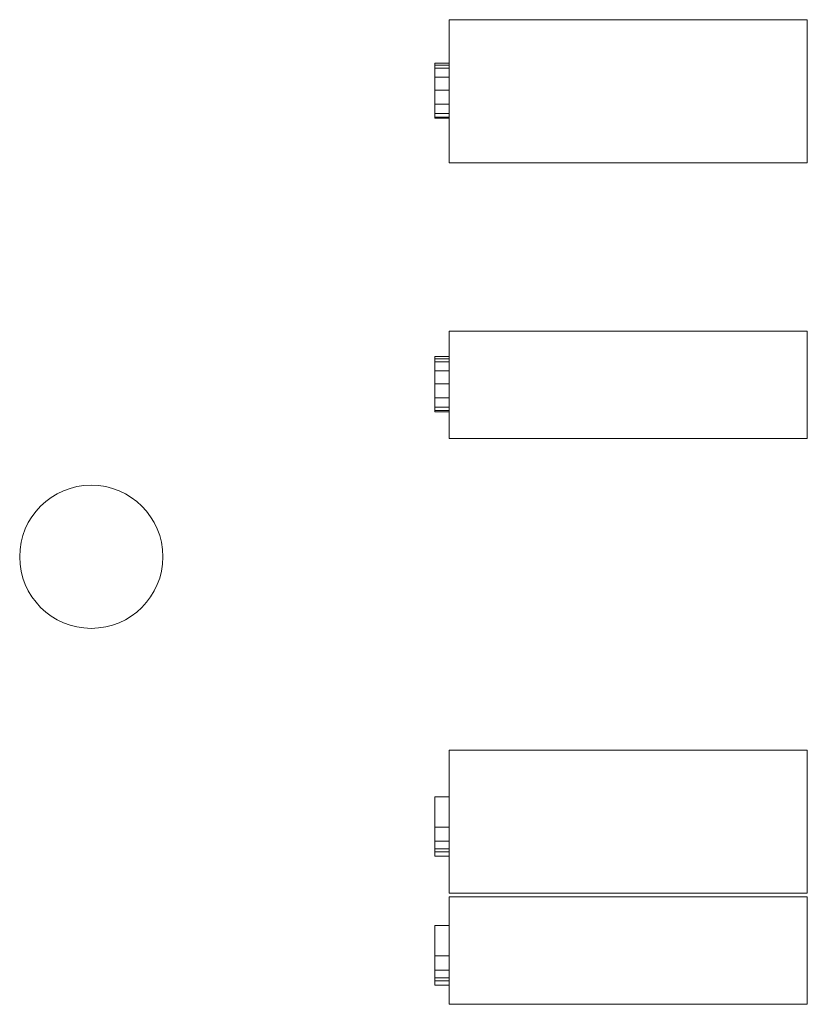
# Model space of a CAD drawing. Header units: millimetres. Extents: x -335 to -225, y -173 to -36.
import ezdxf

# ---------------------------------------------------------------- set-up
doc = ezdxf.new("R2010")
doc.units = ezdxf.units.MM

# ---------------------------------------------------------------- blocks, each defined once
blk = doc.blocks.new('RSen_55_ME_FB_fan coils ducted - 4 pipes_jaga - babw0_05505522-bf-4-20 - concealed wall mounted - 4-pipe_jaga_briza 22_lxhxd 550x545x222 mm-279900-top')
at = {"lineweight": 18}
for p, q in [((-225, -36), (-275, -36)), ((-275, -46), (-275, -36)), ((-225, -36), (-225, -46)), ((-277, -42.36), (-277, -42.05)), ((-277, -42.05), (-275, -42.05)), ((-277, -42.78), (-277, -42.36)), ((-275, -42.36), (-277, -42.36)), ((-277, -44.03), (-277, -42.78)), ((-275, -42.78), (-277, -42.78)), ((-277, -45.86), (-277, -44.03)), ((-275, -44.03), (-277, -44.03)), ((-277, -47.8), (-277, -45.86)), ((-275, -45.86), (-277, -45.86)), ((-275, -56), (-275, -46)), ((-225, -46), (-225, -56)), ((-277, -49.1), (-277, -47.8)), ((-275, -47.8), (-277, -47.8)), ((-277, -49.59), (-277, -49.1)), ((-275, -49.1), (-277, -49.1)), ((-277, -49.74), (-277, -49.59)), ((-275, -49.59), (-277, -49.59)), ((-275, -49.74), (-277, -49.74)), ((-275, -56), (-225, -56)), ((-225, -79.5), (-275, -79.5)), ((-275, -87), (-275, -79.5)), ((-225, -79.5), (-225, -87)), ((-277, -83.36), (-277, -83.05)), ((-277, -83.05), (-275, -83.05)), ((-277, -83.78), (-277, -83.36)), ((-275, -83.36), (-277, -83.36)), ((-277, -85.03), (-277, -83.78)), ((-275, -83.78), (-277, -83.78)), ((-277, -86.86), (-277, -85.03)), ((-275, -85.03), (-277, -85.03)), ((-277, -88.8), (-277, -86.86)), ((-275, -86.86), (-277, -86.86)), ((-275, -94.5), (-275, -87)), ((-225, -87), (-225, -94.5)), ((-277, -90.1), (-277, -88.8)), ((-275, -88.8), (-277, -88.8)), ((-277, -90.59), (-277, -90.1)), ((-275, -90.1), (-277, -90.1)), ((-277, -90.74), (-277, -90.59)), ((-275, -90.59), (-277, -90.59)), ((-275, -90.74), (-277, -90.74)), ((-275, -94.5), (-225, -94.5)), ((-225, -138), (-275, -138)), ((-275, -148), (-275, -138)), ((-225, -138), (-225, -148)), ((-277, -148.75), (-277, -144.51)), ((-275, -144.51), (-277, -144.51)), ((-275, -158), (-275, -148)), ((-225, -148), (-225, -158)), ((-277, -150.72), (-277, -148.75)), ((-275, -148.75), (-277, -148.75)), ((-277, -151.8), (-277, -150.72)), ((-275, -150.72), (-277, -150.72)), ((-277, -152.2), (-277, -151.8)), ((-275, -151.8), (-277, -151.8)), ((-277, -152.81), (-277, -152.2)), ((-275, -152.2), (-277, -152.2)), ((-275, -152.81), (-277, -152.81)), ((-275, -158), (-225, -158)), ((-225, -158.5), (-275, -158.5)), ((-275, -166), (-275, -158.5)), ((-225, -158.5), (-225, -166)), ((-277, -166.75), (-277, -162.51)), ((-275, -162.51), (-277, -162.51)), ((-275, -173.5), (-275, -166)), ((-225, -166), (-225, -173.5)), ((-277, -168.72), (-277, -166.75)), ((-275, -166.75), (-277, -166.75)), ((-277, -169.8), (-277, -168.72)), ((-275, -168.72), (-277, -168.72)), ((-277, -170.2), (-277, -169.8)), ((-275, -169.8), (-277, -169.8)), ((-277, -170.81), (-277, -170.2)), ((-275, -170.2), (-277, -170.2)), ((-275, -170.81), (-277, -170.81)), ((-275, -173.5), (-225, -173.5))]:
    blk.add_line(p, q, dxfattribs=at)
for start, end in [(90, 270), (270, 90)]:
    blk.add_arc((-325, -111), 10, start, end, dxfattribs=at)

msp = doc.modelspace()

# ---------------------------------------------------------------- block references
at = {"lineweight": 18}
msp.add_blockref('RSen_55_ME_FB_fan coils ducted - 4 pipes_jaga - babw0_05505522-bf-4-20 - concealed wall mounted - 4-pipe_jaga_briza 22_lxhxd 550x545x222 mm-279900-top', (0, 0), dxfattribs=at)

doc.saveas('drawing.dxf')
